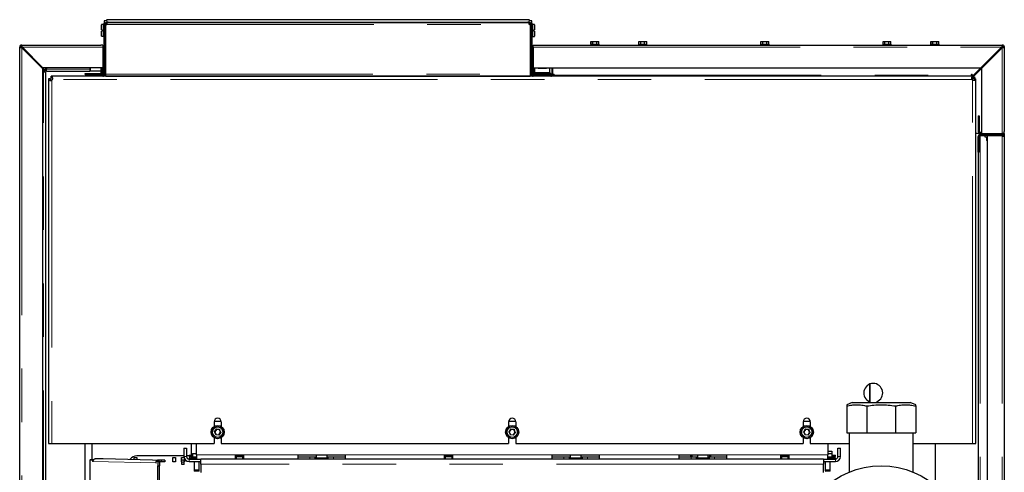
# Model space of a CAD drawing. Header units: millimetres. Extents: x 25 to 243, y 63 to 146.
# Tile 34 of 70: x 99 to 122, y 83 to 94. Entities that reach past the tile are written whole.
import ezdxf

# ---------------------------------------------------------------- set-up
doc = ezdxf.new("R2010")
doc.units = ezdxf.units.MM
doc.linetypes.add('PHANTOM', pattern=[12.7, 6.35, -1.27, 1.27, -1.27, 1.27, -1.27])

msp = doc.modelspace()

# ---------------------------------------------------------------- linework, layer by layer
at = {"color": 7, "linetype": 'Continuous', "lineweight": 25}
for p, q in [((111.083, 94.086), (101.123, 94.086)), ((100.958, 93.972), (100.954, 93.968)), ((100.954, 93.847), (100.954, 93.968)), ((100.958, 93.847), (100.954, 93.847)), ((101.01, 93.972), (100.958, 93.972)), ((100.958, 93.972), (100.958, 93.847)), ((100.958, 93.847), (100.984, 93.847)), ((100.984, 93.817), (100.984, 93.847)), ((101.013, 93.969), (101.01, 93.972)), ((101.01, 93.692), (101.01, 93.972)), ((101.013, 93.971), (101.013, 92.79)), ((101.035, 93.98), (101.016, 93.987)), ((101.083, 94.06), (101.023, 94.06)), ((101.023, 94.06), (101.023, 94)), ((101.041, 93.973), (101.033, 93.973)), ((101.033, 93.971), (101.033, 92.79)), ((101.072, 93.996), (101.034, 93.977)), ((101.085, 93.995), (101.041, 93.973)), ((101.058, 94.016), (101.081, 94.016)), ((101.058, 93.996), (101.081, 93.996)), ((101.058, 92.79), (101.058, 93.961)), ((101.081, 93.996), (101.081, 94.016)), ((101.081, 94.016), (111.126, 94.016)), ((101.083, 94.06), (101.083, 94.006)), ((101.094, 94.016), (101.094, 94.016)), ((101.114, 94.016), (101.094, 94.016)), ((101.114, 94.016), (101.114, 94.016)), ((101.123, 94.026), (111.083, 94.026)), ((111.092, 94.016), (111.112, 94.016)), ((111.092, 94.016), (111.092, 94.016)), ((111.112, 94.016), (111.112, 94.016)), ((111.166, 93.973), (111.122, 93.995)), ((111.183, 94.06), (111.123, 94.06)), ((111.123, 94.006), (111.123, 94.06)), ((111.126, 94.016), (111.126, 93.996)), ((111.126, 94.016), (111.148, 94.016)), ((111.126, 93.996), (111.148, 93.996)), ((111.173, 93.977), (111.135, 93.996)), ((111.148, 93.996), (111.148, 94.016)), ((111.148, 93.961), (111.148, 92.79)), ((111.173, 93.973), (111.166, 93.973)), ((111.172, 93.98), (111.19, 93.987)), ((111.173, 92.79), (111.173, 93.971)), ((111.183, 94), (111.183, 94.06)), ((111.193, 92.79), (111.193, 93.971)), ((111.196, 93.969), (111.193, 93.966)), ((111.248, 93.969), (111.196, 93.969)), ((111.196, 93.969), (111.196, 93.689)), ((111.222, 93.844), (111.248, 93.844)), ((111.222, 93.844), (111.222, 93.814)), ((111.252, 93.965), (111.248, 93.969)), ((111.248, 93.844), (111.248, 93.969)), ((111.252, 93.844), (111.248, 93.844)), ((111.252, 93.965), (111.252, 93.844)), ((100.954, 93.696), (100.954, 93.817)), ((100.954, 93.817), (100.958, 93.817)), ((100.954, 93.696), (100.958, 93.692)), ((100.984, 93.817), (100.958, 93.817)), ((100.958, 93.817), (100.958, 93.692)), ((100.958, 93.692), (101.01, 93.692)), ((101.01, 93.692), (101.013, 93.696)), ((111.193, 93.692), (111.196, 93.689)), ((111.196, 93.689), (111.248, 93.689)), ((111.248, 93.814), (111.222, 93.814)), ((111.248, 93.689), (111.248, 93.814)), ((111.248, 93.814), (111.252, 93.814)), ((111.248, 93.689), (111.252, 93.693)), ((111.252, 93.814), (111.252, 93.693)), ((99.013, 66.235), (99.013, 93.435)), ((99.038, 93.435), (99.013, 93.435)), ((99.063, 93.485), (100.943, 93.485)), ((99.063, 93.46), (99.063, 93.485)), ((99.063, 93.453), (99.07, 93.453)), ((99.063, 93.421), (99.553, 92.931)), ((99.567, 92.945), (99.077, 93.435)), ((100.993, 93.485), (100.943, 93.485)), ((100.993, 93.485), (100.993, 93.435)), ((100.993, 93.435), (100.993, 92.945)), ((111.213, 93.435), (111.213, 93.485)), ((111.213, 93.485), (111.263, 93.485)), ((111.213, 93.435), (111.213, 92.945)), ((111.263, 93.485), (122.363, 93.485)), ((112.583, 93.505), (112.583, 93.485)), ((112.583, 93.505), (112.783, 93.505)), ((112.589, 93.505), (112.589, 93.565)), ((112.589, 93.565), (112.593, 93.565)), ((112.593, 93.505), (112.593, 93.565)), ((112.593, 93.565), (112.634, 93.565)), ((112.634, 93.505), (112.634, 93.565)), ((112.634, 93.565), (112.73, 93.565)), ((112.73, 93.505), (112.73, 93.565)), ((112.73, 93.565), (112.774, 93.565)), ((112.774, 93.505), (112.774, 93.565)), ((112.774, 93.565), (112.777, 93.565)), ((112.777, 93.505), (112.777, 93.565)), ((112.783, 93.485), (112.783, 93.505)), ((113.721, 93.505), (113.721, 93.485)), ((113.721, 93.505), (113.921, 93.505)), ((113.727, 93.505), (113.727, 93.565)), ((113.727, 93.565), (113.775, 93.565)), ((113.775, 93.505), (113.775, 93.565)), ((113.775, 93.565), (113.864, 93.565)), ((113.864, 93.505), (113.864, 93.565)), ((113.864, 93.565), (113.915, 93.565)), ((113.915, 93.505), (113.915, 93.565)), ((113.921, 93.485), (113.921, 93.505)), ((116.623, 93.505), (116.623, 93.485)), ((116.623, 93.505), (116.823, 93.505)), ((116.629, 93.505), (116.629, 93.565)), ((116.629, 93.565), (116.677, 93.565)), ((116.677, 93.505), (116.677, 93.565)), ((116.677, 93.565), (116.766, 93.565)), ((116.766, 93.505), (116.766, 93.565)), ((116.766, 93.565), (116.817, 93.565)), ((116.817, 93.505), (116.817, 93.565)), ((116.823, 93.485), (116.823, 93.505)), ((119.526, 93.505), (119.526, 93.485)), ((119.526, 93.505), (119.726, 93.505)), ((119.535, 93.505), (119.535, 93.565)), ((119.535, 93.565), (119.576, 93.565)), ((119.576, 93.505), (119.576, 93.565)), ((119.576, 93.565), (119.672, 93.565)), ((119.672, 93.505), (119.672, 93.565)), ((119.672, 93.565), (119.716, 93.565)), ((119.716, 93.505), (119.716, 93.565)), ((119.726, 93.485), (119.726, 93.505)), ((120.663, 93.505), (120.663, 93.485)), ((120.663, 93.505), (120.863, 93.505)), ((120.669, 93.505), (120.669, 93.565)), ((120.669, 93.565), (120.673, 93.565)), ((120.673, 93.505), (120.673, 93.565)), ((120.673, 93.565), (120.714, 93.565)), ((120.714, 93.505), (120.714, 93.565)), ((120.714, 93.565), (120.81, 93.565)), ((120.81, 93.505), (120.81, 93.565)), ((120.81, 93.565), (120.854, 93.565)), ((120.854, 93.505), (120.854, 93.565)), ((120.854, 93.565), (120.857, 93.565)), ((120.857, 93.505), (120.857, 93.565)), ((120.863, 93.485), (120.863, 93.505)), ((122.349, 93.435), (121.859, 92.945)), ((121.873, 92.931), (122.363, 93.421)), ((122.343, 93.412), (122.362, 93.435)), ((122.363, 93.46), (122.363, 93.485)), ((122.363, 93.485), (122.381, 93.485)), ((122.363, 93.421), (122.363, 93.421)), ((122.381, 93.485), (122.377, 93.483)), ((122.381, 93.482), (122.381, 93.485)), ((122.388, 93.435), (122.413, 93.435)), ((122.41, 93.453), (122.413, 93.453)), ((122.413, 93.453), (122.413, 93.435)), ((122.413, 93.435), (122.413, 91.435)), ((101.058, 93.176), (101.033, 93.176)), ((99.553, 92.931), (99.553, 66.235)), ((99.553, 92.931), (99.621, 92.864)), ((100.993, 92.945), (99.567, 92.945)), ((99.567, 92.945), (99.635, 92.878)), ((99.635, 92.878), (99.635, 92.928)), ((99.647, 92.928), (99.647, 92.915)), ((99.647, 92.865), (99.647, 92.915)), ((100.68, 92.945), (100.68, 92.865)), ((100.958, 92.945), (100.958, 92.865)), ((100.968, 92.835), (100.968, 92.945)), ((100.993, 93.126), (101.013, 93.126)), ((100.993, 93.036), (101.013, 93.036)), ((100.993, 92.946), (101.013, 92.946)), ((100.993, 92.835), (100.993, 92.945)), ((111.213, 92.945), (121.859, 92.945)), ((111.213, 92.945), (111.213, 92.925)), ((111.238, 92.925), (111.213, 92.925)), ((111.213, 92.925), (111.213, 92.835)), ((111.238, 92.945), (111.238, 92.925)), ((111.238, 92.835), (111.238, 92.925)), ((111.253, 92.834), (111.253, 92.945)), ((111.333, 92.944), (111.333, 92.924)), ((111.533, 92.944), (111.533, 92.924)), ((111.613, 92.834), (111.613, 92.945)), ((111.663, 92.945), (111.663, 92.79)), ((111.683, 92.79), (111.683, 92.945)), ((121.659, 92.745), (121.859, 92.945)), ((121.873, 92.931), (121.678, 92.736)), ((121.873, 92.931), (121.873, 91.385)), ((121.937, 92.995), (121.913, 92.995)), ((121.913, 92.971), (121.913, 92.995)), ((99.621, 92.864), (99.571, 92.864)), ((99.571, 92.851), (99.583, 92.851)), ((99.583, 92.851), (99.633, 92.851)), ((99.633, 66.604), (99.633, 92.851)), ((99.647, 92.865), (100.68, 92.865)), ((99.698, 92.685), (99.698, 84.025)), ((99.704, 92.685), (99.698, 92.685)), ((99.741, 92.685), (99.704, 92.685)), ((99.758, 92.739), (99.758, 92.745)), ((100.664, 92.745), (99.758, 92.745)), ((99.758, 92.702), (99.758, 92.739)), ((100.573, 92.785), (100.573, 92.81)), ((100.573, 92.81), (100.943, 92.81)), ((100.573, 92.785), (100.943, 92.785)), ((100.573, 92.751), (100.663, 92.751)), ((100.573, 92.745), (100.573, 92.751)), ((100.663, 92.745), (100.663, 92.765)), ((100.663, 92.765), (100.723, 92.765)), ((100.723, 92.745), (100.664, 92.745)), ((100.695, 92.865), (100.68, 92.865)), ((100.693, 92.78), (100.953, 92.78)), ((100.693, 92.78), (100.693, 92.765)), ((100.945, 92.865), (100.695, 92.865)), ((100.988, 92.765), (100.723, 92.765)), ((100.988, 92.745), (100.723, 92.745)), ((100.958, 92.865), (100.945, 92.865)), ((100.953, 92.765), (100.953, 92.78)), ((100.968, 92.865), (100.958, 92.865)), ((100.968, 92.776), (100.968, 92.792)), ((100.973, 92.765), (100.973, 92.78)), ((100.993, 92.78), (100.973, 92.78)), ((100.976, 92.798), (100.993, 92.798)), ((111.218, 92.745), (100.988, 92.745)), ((100.993, 92.798), (100.993, 92.835)), ((100.993, 92.78), (100.993, 92.798)), ((101.026, 92.765), (101.033, 92.765)), ((101.033, 92.896), (101.058, 92.896)), ((101.033, 92.79), (101.033, 92.765)), ((101.033, 92.765), (101.041, 92.765)), ((101.041, 92.765), (101.058, 92.765)), ((101.058, 92.745), (101.058, 92.79)), ((101.058, 92.745), (111.148, 92.745)), ((101.069, 92.745), (101.071, 92.745)), ((111.136, 92.745), (111.137, 92.745)), ((111.148, 92.79), (111.148, 92.745)), ((111.148, 92.765), (111.166, 92.765)), ((111.166, 92.765), (111.173, 92.765)), ((111.173, 92.765), (111.173, 92.79)), ((111.181, 92.765), (111.173, 92.765)), ((111.213, 92.783), (111.213, 92.835)), ((111.213, 92.783), (111.662, 92.783)), ((111.213, 92.783), (111.213, 92.78)), ((111.213, 92.78), (111.233, 92.78)), ((111.573, 92.765), (111.218, 92.765)), ((111.573, 92.745), (111.218, 92.745)), ((111.233, 92.78), (111.233, 92.765)), ((111.238, 92.777), (111.238, 92.783)), ((111.253, 92.82), (111.253, 92.834)), ((111.253, 92.812), (111.253, 92.82)), ((111.613, 92.82), (111.253, 92.82)), ((111.253, 92.765), (111.253, 92.78)), ((111.253, 92.78), (111.513, 92.78)), ((111.633, 92.81), (111.263, 92.81)), ((111.633, 92.785), (111.263, 92.785)), ((111.288, 92.78), (111.288, 92.783)), ((111.513, 92.78), (111.513, 92.765)), ((111.573, 92.765), (111.633, 92.765)), ((111.633, 92.745), (111.573, 92.745)), ((111.613, 92.82), (111.613, 92.834)), ((111.613, 92.81), (111.613, 92.82)), ((111.633, 92.81), (111.633, 92.785)), ((111.633, 92.765), (111.633, 92.745)), ((111.638, 92.765), (111.633, 92.765)), ((121.678, 92.745), (111.633, 92.745)), ((111.683, 92.783), (111.701, 92.783)), ((111.701, 92.785), (111.713, 92.785)), ((111.713, 92.783), (111.713, 92.77)), ((111.713, 92.745), (111.713, 92.77)), ((121.634, 92.77), (121.634, 92.783)), ((121.634, 92.77), (121.634, 92.745)), ((121.635, 92.785), (121.646, 92.785)), ((121.647, 92.783), (121.647, 92.745)), ((121.648, 92.697), (121.648, 92.659)), ((121.678, 92.739), (121.678, 92.745)), ((121.678, 92.702), (121.678, 92.739)), ((121.678, 92.719), (121.711, 92.719)), ((121.678, 92.706), (121.698, 92.706)), ((121.695, 92.685), (121.732, 92.685)), ((121.711, 92.706), (121.698, 92.706)), ((121.699, 92.785), (121.727, 92.785)), ((121.732, 92.685), (121.738, 92.685)), ((121.738, 84.025), (121.738, 92.685)), ((121.793, 91.805), (121.818, 91.805)), ((121.793, 91.805), (121.793, 91.435)), ((121.818, 91.805), (121.818, 91.435)), ((121.843, 91.385), (121.738, 91.385)), ((121.793, 91.326), (121.795, 91.326)), ((121.793, 90.945), (121.793, 91.315)), ((121.818, 90.945), (121.818, 91.315)), ((121.821, 91.326), (121.843, 91.326)), ((121.873, 91.41), (121.843, 91.41)), ((121.873, 91.385), (121.843, 91.385)), ((122.013, 91.365), (121.843, 91.365)), ((122.013, 91.34), (121.843, 91.34)), ((121.953, 91.326), (121.843, 91.326)), ((121.853, 91.385), (121.853, 91.365)), ((121.853, 91.34), (121.853, 91.326)), ((121.873, 91.385), (122.363, 91.385)), ((121.953, 91.34), (121.953, 91.308)), ((122.013, 91.3), (121.961, 91.3)), ((121.993, 91.292), (121.993, 91.226)), ((122.003, 91.385), (122.003, 91.365)), ((122.013, 91.365), (122.363, 91.365)), ((122.013, 91.34), (122.013, 91.365)), ((122.363, 91.34), (122.013, 91.34)), ((122.013, 66.224), (122.013, 91.326)), ((122.363, 91.326), (122.013, 91.326)), ((122.093, 91.385), (122.093, 91.365)), ((122.183, 91.385), (122.183, 91.365)), ((122.233, 91.326), (122.233, 91.34)), ((122.413, 91.385), (122.363, 91.385)), ((122.363, 91.365), (122.363, 91.34)), ((122.413, 91.385), (122.413, 91.435)), ((122.413, 91.385), (122.413, 91.315)), ((122.413, 91.315), (122.413, 66.235)), ((122.013, 91.22), (121.999, 91.22)), ((121.818, 90.945), (121.793, 90.945)), ((121.793, 90.945), (121.793, 66.604)), ((119.213, 85.434), (119.213, 85.017)), ((119.223, 84.996), (119.223, 85.437)), ((118.801, 84.996), (118.668, 84.943)), ((118.801, 84.996), (120.176, 84.996)), ((119.213, 85.017), (119.213, 84.996)), ((119.383, 85.017), (119.383, 84.996)), ((120.308, 84.943), (120.176, 84.996)), ((118.668, 84.916), (118.668, 84.276)), ((119.149, 84.916), (119.149, 84.276)), ((119.828, 84.916), (119.828, 84.276)), ((120.308, 84.916), (120.308, 84.276)), ((103.633, 84.54), (103.633, 84.427)), ((103.635, 84.555), (103.802, 84.555)), ((103.803, 84.54), (103.803, 84.427)), ((110.633, 84.54), (110.633, 84.427)), ((110.635, 84.555), (110.802, 84.555)), ((110.803, 84.54), (110.803, 84.427)), ((117.633, 84.54), (117.633, 84.427)), ((117.635, 84.555), (117.802, 84.555)), ((117.803, 84.54), (117.803, 84.427)), ((103.638, 84.302), (103.649, 84.301)), ((103.689, 84.358), (103.649, 84.301)), ((103.649, 84.301), (103.679, 84.239)), ((103.758, 84.352), (103.689, 84.358)), ((103.748, 84.232), (103.787, 84.289)), ((103.787, 84.289), (103.758, 84.352)), ((110.689, 84.358), (110.649, 84.301)), ((110.649, 84.301), (110.679, 84.239)), ((110.758, 84.352), (110.689, 84.358)), ((110.748, 84.232), (110.787, 84.289)), ((110.787, 84.289), (110.758, 84.352)), ((117.689, 84.358), (117.649, 84.301)), ((117.649, 84.301), (117.679, 84.239)), ((117.758, 84.352), (117.689, 84.358)), ((117.748, 84.232), (117.787, 84.289)), ((117.787, 84.289), (117.758, 84.352)), ((118.668, 84.276), (119.149, 84.276)), ((118.727, 84.276), (118.727, 83.345)), ((119.149, 84.276), (119.828, 84.276)), ((119.828, 84.276), (120.308, 84.276)), ((120.249, 83.345), (120.249, 84.276)), ((99.698, 84.025), (99.778, 84.025)), ((99.778, 84.025), (103.633, 84.025)), ((100.573, 82.951), (100.573, 84.025)), ((100.73, 84.025), (100.73, 83.639)), ((100.733, 83.638), (100.733, 84.025)), ((103.098, 83.685), (103.098, 84.025)), ((103.218, 83.755), (103.218, 84.025)), ((103.633, 84.163), (103.633, 84.025)), ((103.679, 84.239), (103.748, 84.232)), ((103.803, 84.163), (103.803, 84.025)), ((103.803, 84.025), (110.633, 84.025)), ((110.633, 84.163), (110.633, 84.025)), ((110.679, 84.239), (110.748, 84.232)), ((110.803, 84.163), (110.803, 84.025)), ((110.803, 84.025), (117.633, 84.025)), ((117.633, 84.163), (117.633, 84.025)), ((117.679, 84.239), (117.748, 84.232)), ((117.803, 84.163), (117.803, 84.025)), ((117.803, 84.025), (118.727, 84.025)), ((118.218, 84.025), (118.218, 83.755)), ((120.249, 84.025), (121.658, 84.025)), ((120.779, 83.023), (120.779, 84.025)), ((121.658, 84.025), (121.738, 84.025)), ((102.918, 83.915), (102.978, 83.915)), ((102.918, 83.915), (102.918, 83.715)), ((102.978, 83.915), (102.978, 83.715)), ((103.118, 83.785), (103.118, 83.705)), ((103.118, 83.785), (103.218, 83.785)), ((118.218, 83.845), (118.318, 83.845)), ((118.218, 83.785), (118.318, 83.785)), ((118.318, 83.845), (118.318, 83.785)), ((118.318, 83.785), (118.318, 83.705)), ((118.458, 83.915), (118.518, 83.915)), ((118.458, 83.715), (118.458, 83.915)), ((118.518, 83.715), (118.518, 83.915)), ((100.69, 83.643), (100.73, 83.643)), ((100.69, 83.643), (100.69, 83.638)), ((100.69, 83.038), (100.69, 83.638)), ((100.691, 83.638), (100.743, 83.637)), ((100.73, 83.639), (100.73, 83.638)), ((100.731, 83.638), (100.771, 83.637)), ((100.771, 83.637), (100.743, 83.637)), ((100.822, 83.667), (100.879, 83.667)), ((100.879, 83.667), (100.994, 83.666)), ((100.994, 83.666), (102.46, 83.631)), ((101.73, 83.695), (101.8, 83.695)), ((101.73, 83.649), (101.73, 83.695)), ((102.918, 83.729), (101.797, 83.729)), ((101.8, 83.695), (101.8, 83.647)), ((102.299, 83.599), (102.258, 83.6)), ((102.298, 83.6), (102.258, 83.6)), ((102.338, 83.599), (102.298, 83.6)), ((102.299, 83.594), (102.299, 83.599)), ((102.299, 83.594), (102.299, 83.494)), ((102.299, 83.594), (102.339, 83.594)), ((102.317, 83.6), (102.317, 83.631)), ((102.322, 83.6), (102.322, 83.631)), ((102.379, 83.631), (102.322, 83.631)), ((102.339, 83.594), (102.339, 83.599)), ((102.339, 83.594), (102.339, 83.494)), ((102.379, 83.591), (102.339, 83.591)), ((102.46, 83.631), (102.379, 83.631)), ((102.379, 83.631), (102.379, 83.591)), ((102.46, 83.591), (102.379, 83.591)), ((102.46, 83.631), (102.46, 83.591)), ((102.65, 83.585), (102.65, 83.695)), ((102.65, 83.695), (102.72, 83.695)), ((102.72, 83.585), (102.65, 83.585)), ((102.72, 83.695), (102.72, 83.585)), ((102.86, 83.695), (102.92, 83.695)), ((102.86, 83.585), (102.86, 83.695)), ((102.865, 83.585), (102.86, 83.585)), ((102.925, 83.624), (102.865, 83.624)), ((102.865, 83.584), (102.865, 83.624)), ((102.865, 83.524), (102.865, 83.584)), ((102.925, 83.584), (102.925, 83.624)), ((102.93, 83.585), (102.925, 83.585)), ((102.925, 83.524), (102.925, 83.584)), ((102.93, 83.663), (102.93, 83.585)), ((103.038, 83.729), (102.978, 83.729)), ((103.038, 83.745), (103.038, 83.715)), ((103.038, 83.745), (103.098, 83.745)), ((103.038, 83.715), (103.058, 83.715)), ((103.038, 83.685), (103.038, 83.655)), ((103.038, 83.685), (103.218, 83.685)), ((103.038, 83.655), (103.318, 83.655)), ((103.038, 83.595), (103.318, 83.595)), ((103.058, 83.685), (103.058, 83.715)), ((103.098, 83.715), (103.058, 83.715)), ((103.113, 83.705), (103.113, 83.685)), ((103.113, 83.705), (103.118, 83.705)), ((103.118, 83.705), (103.141, 83.705)), ((103.141, 83.705), (103.196, 83.705)), ((103.158, 83.595), (103.158, 83.395)), ((103.196, 83.705), (103.218, 83.705)), ((103.218, 83.755), (103.218, 83.655)), ((103.278, 83.395), (103.278, 83.595)), ((118.118, 83.655), (103.318, 83.655)), ((103.318, 83.535), (103.318, 83.655)), ((104.143, 83.755), (104.333, 83.755)), ((104.143, 83.655), (104.143, 83.755)), ((104.143, 83.745), (104.333, 83.745)), ((104.143, 83.715), (104.333, 83.715)), ((104.143, 83.705), (104.158, 83.705)), ((104.158, 83.715), (104.158, 83.655)), ((104.318, 83.655), (104.318, 83.715)), ((104.318, 83.705), (104.333, 83.705)), ((104.333, 83.755), (104.333, 83.655)), ((105.628, 83.755), (106.748, 83.755)), ((105.628, 83.655), (105.628, 83.755)), ((105.628, 83.705), (105.908, 83.705)), ((105.908, 83.705), (106.058, 83.705)), ((106.031, 83.685), (106.031, 83.655)), ((106.031, 83.685), (106.345, 83.685)), ((106.058, 83.755), (106.058, 83.685)), ((106.318, 83.685), (106.318, 83.755)), ((106.318, 83.705), (106.468, 83.705)), ((106.345, 83.655), (106.345, 83.685)), ((106.468, 83.705), (106.748, 83.705)), ((106.748, 83.755), (106.748, 83.655)), ((109.113, 83.755), (109.303, 83.755)), ((109.113, 83.655), (109.113, 83.755)), ((109.113, 83.745), (109.303, 83.745)), ((109.113, 83.715), (109.303, 83.715)), ((109.113, 83.705), (109.128, 83.705)), ((109.128, 83.715), (109.128, 83.655)), ((109.288, 83.655), (109.288, 83.715)), ((109.288, 83.705), (109.303, 83.705)), ((109.303, 83.755), (109.303, 83.655)), ((111.668, 83.755), (112.788, 83.755)), ((111.668, 83.655), (111.668, 83.755)), ((111.668, 83.705), (111.948, 83.705)), ((111.948, 83.705), (112.098, 83.705)), ((112.071, 83.685), (112.071, 83.655)), ((112.071, 83.685), (112.385, 83.685)), ((112.098, 83.755), (112.098, 83.685)), ((112.358, 83.685), (112.358, 83.755)), ((112.358, 83.705), (112.508, 83.705)), ((112.385, 83.655), (112.385, 83.685)), ((112.508, 83.705), (112.788, 83.705)), ((112.788, 83.755), (112.788, 83.655)), ((114.688, 83.755), (115.808, 83.755)), ((114.688, 83.655), (114.688, 83.755)), ((114.688, 83.705), (114.968, 83.705)), ((114.958, 83.755), (114.958, 83.705)), ((114.968, 83.705), (115.118, 83.705)), ((114.998, 83.705), (114.998, 83.755)), ((115.091, 83.685), (115.091, 83.655)), ((115.091, 83.685), (115.405, 83.685)), ((115.118, 83.755), (115.118, 83.685)), ((115.378, 83.685), (115.378, 83.755)), ((115.378, 83.705), (115.528, 83.705)), ((115.405, 83.655), (115.405, 83.685)), ((115.418, 83.705), (115.418, 83.755)), ((115.438, 83.705), (115.438, 83.755)), ((115.528, 83.705), (115.808, 83.705)), ((115.808, 83.755), (115.808, 83.655)), ((117.103, 83.755), (117.293, 83.755)), ((117.103, 83.655), (117.103, 83.755)), ((117.103, 83.745), (117.293, 83.745)), ((117.103, 83.715), (117.293, 83.715)), ((117.103, 83.705), (117.118, 83.705)), ((117.118, 83.715), (117.118, 83.655)), ((117.278, 83.655), (117.278, 83.715)), ((117.278, 83.705), (117.293, 83.705)), ((117.293, 83.755), (117.293, 83.655)), ((118.118, 83.655), (118.398, 83.655)), ((118.118, 83.655), (118.118, 83.535)), ((118.118, 83.595), (118.398, 83.595)), ((118.158, 83.595), (118.158, 83.395)), ((118.218, 83.655), (118.218, 83.755)), ((118.218, 83.705), (118.241, 83.705)), ((118.218, 83.685), (118.398, 83.685)), ((118.241, 83.705), (118.296, 83.705)), ((118.278, 83.395), (118.278, 83.595)), ((118.296, 83.705), (118.318, 83.705)), ((118.318, 83.765), (118.323, 83.765)), ((118.318, 83.745), (118.398, 83.745)), ((118.318, 83.715), (118.378, 83.715)), ((118.318, 83.705), (118.323, 83.705)), ((118.323, 83.745), (118.323, 83.765)), ((118.323, 83.685), (118.323, 83.705)), ((118.378, 83.715), (118.378, 83.685)), ((118.378, 83.715), (118.398, 83.715)), ((118.398, 83.715), (118.398, 83.745)), ((118.398, 83.655), (118.398, 83.685)), ((102.299, 83.494), (102.339, 83.494)), ((102.299, 83.094), (102.299, 83.494)), ((102.339, 83.094), (102.339, 83.494)), ((102.925, 83.524), (102.865, 83.524)), ((103.158, 83.395), (103.158, 83.375)), ((103.158, 83.395), (103.168, 83.385)), ((103.158, 83.395), (103.278, 83.395)), ((103.158, 83.375), (103.168, 83.365)), ((103.158, 83.375), (103.278, 83.375)), ((103.268, 83.385), (103.168, 83.385)), ((103.268, 83.365), (103.168, 83.365)), ((103.268, 83.385), (103.278, 83.395)), ((103.268, 83.365), (103.278, 83.375)), ((103.278, 83.375), (103.278, 83.395)), ((103.318, 83.535), (103.318, 83.335)), ((118.118, 83.335), (118.118, 83.535)), ((118.158, 83.395), (118.158, 83.375)), ((118.158, 83.395), (118.168, 83.385)), ((118.158, 83.395), (118.278, 83.395)), ((118.158, 83.375), (118.168, 83.365)), ((118.158, 83.375), (118.278, 83.375)), ((118.268, 83.385), (118.168, 83.385)), ((118.268, 83.365), (118.168, 83.365)), ((118.268, 83.385), (118.278, 83.395)), ((118.268, 83.365), (118.278, 83.375)), ((118.278, 83.375), (118.278, 83.395))]:
    msp.add_line(p, q, dxfattribs=at)
at = {"color": 8, "linetype": 'PHANTOM', "lineweight": 18}
for p, q in [((101.013, 93.971), (101.033, 93.971)), ((101.041, 93.973), (101.041, 93.176)), ((101.058, 94.016), (101.058, 93.996)), ((101.081, 93.971), (111.126, 93.971)), ((101.133, 94.016), (101.123, 94.026)), ((111.083, 94.026), (111.073, 94.016)), ((111.166, 92.765), (111.166, 93.973)), ((111.173, 93.971), (111.193, 93.971)), ((99.063, 93.421), (99.063, 93.453)), ((99.063, 93.421), (99.063, 66.235)), ((99.077, 93.435), (100.993, 93.435)), ((111.213, 93.435), (122.349, 93.435)), ((122.349, 93.435), (122.362, 93.435)), ((122.363, 93.435), (122.363, 93.421)), ((122.363, 93.421), (122.363, 91.385)), ((99.647, 92.915), (100.68, 92.915)), ((100.695, 92.945), (100.695, 92.865)), ((100.945, 92.945), (100.945, 92.865)), ((111.533, 92.944), (111.333, 92.944)), ((111.533, 92.924), (111.333, 92.924)), ((99.583, 66.235), (99.583, 92.851)), ((121.644, 92.665), (99.793, 92.665)), ((100.723, 92.765), (100.723, 92.745)), ((100.943, 92.865), (100.943, 92.81)), ((100.943, 92.81), (100.943, 92.785)), ((100.943, 92.785), (100.943, 92.78)), ((100.968, 92.835), (100.993, 92.835)), ((100.988, 92.765), (100.988, 92.745)), ((101.013, 92.79), (101.033, 92.79)), ((101.041, 92.896), (101.041, 92.765)), ((101.058, 92.79), (111.148, 92.79)), ((101.069, 92.745), (101.069, 92.745)), ((111.137, 92.745), (111.137, 92.745)), ((111.193, 92.79), (111.173, 92.79)), ((111.213, 92.835), (111.238, 92.835)), ((111.218, 92.765), (111.218, 92.745)), ((111.613, 92.834), (111.253, 92.834)), ((111.263, 92.81), (111.263, 92.785)), ((111.263, 92.78), (111.263, 92.783)), ((111.573, 92.745), (111.573, 92.765)), ((111.638, 92.745), (111.638, 92.765)), ((111.663, 92.79), (111.683, 92.79)), ((111.713, 92.77), (121.634, 92.77)), ((121.698, 92.706), (121.698, 92.681)), ((121.749, 92.835), (121.777, 92.835)), ((99.778, 92.651), (99.778, 84.025)), ((121.658, 84.025), (121.658, 92.651)), ((121.818, 91.435), (121.793, 91.435)), ((121.843, 91.41), (121.843, 91.385)), ((121.843, 91.326), (121.843, 66.224)), ((121.953, 91.308), (122.013, 91.308)), ((122.013, 91.292), (121.993, 91.292)), ((122.363, 91.385), (122.363, 91.365)), ((122.363, 91.34), (122.363, 91.326)), ((122.363, 91.326), (122.363, 66.224)), ((121.993, 91.226), (122.013, 91.226)), ((103.638, 84.302), (103.684, 84.369)), ((103.672, 84.229), (103.638, 84.302)), ((103.684, 84.369), (103.765, 84.361)), ((103.799, 84.288), (103.752, 84.222)), ((103.765, 84.361), (103.799, 84.288)), ((110.638, 84.302), (110.684, 84.369)), ((110.672, 84.229), (110.638, 84.302)), ((110.684, 84.369), (110.765, 84.361)), ((110.799, 84.288), (110.752, 84.222)), ((110.765, 84.361), (110.799, 84.288)), ((117.638, 84.302), (117.684, 84.369)), ((117.672, 84.229), (117.638, 84.302)), ((117.684, 84.369), (117.765, 84.361)), ((117.799, 84.288), (117.752, 84.222)), ((117.765, 84.361), (117.799, 84.288)), ((103.752, 84.222), (103.672, 84.229)), ((110.752, 84.222), (110.672, 84.229)), ((117.752, 84.222), (117.672, 84.229)), ((100.69, 83.638), (100.73, 83.638)), ((100.691, 83.038), (100.691, 83.638)), ((100.691, 83.638), (100.731, 83.638)), ((100.753, 83.596), (102.249, 83.561)), ((100.822, 83.667), (102.317, 83.631)), ((102.299, 83.599), (102.339, 83.599)), ((102.299, 83.599), (102.338, 83.599)), ((102.299, 83.599), (102.299, 82.999)), ((102.925, 83.584), (102.865, 83.584)), ((102.918, 83.715), (102.978, 83.715)), ((103.038, 83.595), (103.038, 83.655)), ((103.218, 83.755), (104.143, 83.755)), ((104.333, 83.755), (105.628, 83.755)), ((105.908, 83.705), (105.908, 83.655)), ((106.468, 83.705), (106.468, 83.655)), ((106.748, 83.755), (109.113, 83.755)), ((109.303, 83.755), (111.668, 83.755)), ((111.948, 83.705), (111.948, 83.655)), ((112.508, 83.705), (112.508, 83.655)), ((112.788, 83.755), (114.688, 83.755)), ((114.968, 83.705), (114.968, 83.655)), ((115.528, 83.705), (115.528, 83.655)), ((115.808, 83.755), (117.103, 83.755)), ((117.293, 83.755), (118.218, 83.755)), ((118.398, 83.655), (118.398, 83.595)), ((118.458, 83.715), (118.518, 83.715)), ((118.118, 83.535), (103.318, 83.535))]:
    msp.add_line(p, q, dxfattribs=at)
at = {"color": 7, "linetype": 'Continuous', "lineweight": 25, "flags": 128}
for points in [[(99.092, 93.42), (99.085, 93.413), (99.078, 93.406)], [(122.35, 93.404), (122.341, 93.413), (122.334, 93.42)], [(99.164, 93.349), (99.156, 93.343), (99.149, 93.335)], [(122.277, 93.335), (122.271, 93.343), (122.263, 93.349)], [(103.689, 84.358), (103.689, 84.358), (103.689, 84.359), (103.688, 84.36), (103.688, 84.361), (103.687, 84.363), (103.686, 84.365), (103.685, 84.367), (103.684, 84.369)], [(103.765, 84.361), (103.764, 84.36), (103.762, 84.358), (103.761, 84.357), (103.76, 84.355), (103.76, 84.354), (103.759, 84.353), (103.759, 84.353), (103.758, 84.352), (103.758, 84.352)], [(103.799, 84.288), (103.797, 84.288), (103.795, 84.289), (103.793, 84.289), (103.791, 84.289), (103.79, 84.289), (103.789, 84.289), (103.788, 84.289), (103.788, 84.289), (103.787, 84.289)], [(110.689, 84.358), (110.689, 84.358), (110.689, 84.359), (110.688, 84.36), (110.688, 84.361), (110.687, 84.363), (110.686, 84.365), (110.685, 84.367), (110.684, 84.369)], [(110.765, 84.361), (110.764, 84.36), (110.762, 84.358), (110.761, 84.357), (110.76, 84.355), (110.76, 84.354), (110.759, 84.353), (110.759, 84.353), (110.758, 84.352), (110.758, 84.352)], [(110.799, 84.288), (110.797, 84.288), (110.795, 84.289), (110.793, 84.289), (110.791, 84.289), (110.79, 84.289), (110.789, 84.289), (110.788, 84.289), (110.788, 84.289), (110.787, 84.289)], [(117.689, 84.358), (117.689, 84.358), (117.689, 84.359), (117.688, 84.36), (117.688, 84.361), (117.687, 84.363), (117.686, 84.365), (117.685, 84.367), (117.684, 84.369)], [(117.765, 84.361), (117.764, 84.36), (117.762, 84.358), (117.761, 84.357), (117.76, 84.355), (117.76, 84.354), (117.759, 84.353), (117.759, 84.353), (117.758, 84.352), (117.758, 84.352)], [(117.799, 84.288), (117.797, 84.288), (117.795, 84.289), (117.793, 84.289), (117.791, 84.289), (117.79, 84.289), (117.789, 84.289), (117.788, 84.289), (117.788, 84.289), (117.787, 84.289)], [(103.679, 84.239), (103.678, 84.238), (103.678, 84.238), (103.677, 84.237), (103.677, 84.236), (103.676, 84.234), (103.674, 84.233), (103.673, 84.231), (103.672, 84.229)], [(103.752, 84.222), (103.752, 84.224), (103.751, 84.226), (103.75, 84.227), (103.749, 84.229), (103.749, 84.23), (103.748, 84.231), (103.748, 84.232), (103.748, 84.232), (103.748, 84.232)], [(110.679, 84.239), (110.678, 84.238), (110.678, 84.238), (110.677, 84.237), (110.677, 84.236), (110.676, 84.234), (110.674, 84.233), (110.673, 84.231), (110.672, 84.229)], [(110.752, 84.222), (110.751, 84.224), (110.751, 84.226), (110.75, 84.228), (110.749, 84.229), (110.748, 84.231), (110.748, 84.232), (110.748, 84.232), (110.748, 84.232)], [(117.679, 84.239), (117.678, 84.238), (117.678, 84.238), (117.677, 84.237), (117.677, 84.236), (117.676, 84.234), (117.674, 84.233), (117.673, 84.231), (117.672, 84.229)], [(117.752, 84.222), (117.752, 84.224), (117.751, 84.226), (117.75, 84.227), (117.749, 84.229), (117.749, 84.23), (117.748, 84.231), (117.748, 84.232), (117.748, 84.232), (117.748, 84.232)], [(100.743, 83.637), (100.743, 83.627), (100.744, 83.618), (100.745, 83.609), (100.746, 83.603), (100.748, 83.598), (100.749, 83.595), (100.751, 83.595), (100.753, 83.596)], [(100.822, 83.667), (100.822, 83.667), (100.822, 83.667), (100.822, 83.667), (100.822, 83.667), (100.822, 83.667), (100.822, 83.667), (100.822, 83.667), (100.822, 83.667)], [(102.249, 83.561), (102.25, 83.559), (102.252, 83.559), (102.254, 83.562), (102.255, 83.566), (102.256, 83.573), (102.257, 83.581), (102.258, 83.59), (102.258, 83.6)]]:
    msp.add_lwpolyline(points, dxfattribs=at)
at = {"color": 7, "linetype": 'Continuous', "lineweight": 25}
for centre, radius in [((103.718, 84.295), 0.157), ((103.718, 84.295), 0.13), ((110.718, 84.295), 0.157), ((110.718, 84.295), 0.13), ((117.718, 84.295), 0.157), ((117.718, 84.295), 0.13), ((119.488, 81.495), 2)]:
    msp.add_circle(centre, radius, dxfattribs=at)
at = {"color": 8, "linetype": 'PHANTOM', "lineweight": 18}
for centre in [(103.718, 84.295), (110.718, 84.295), (117.718, 84.295)]:
    msp.add_circle(centre, 0.12, dxfattribs=at)
at = {"color": 7, "linetype": 'Continuous', "lineweight": 25}
for centre, radius, start, end in [((101.058, 93.971), 0.045, 158.835, 180), ((101.058, 93.971), 0.025, 158.835, 180), ((101.058, 93.991), 0.03, 270, 319.1184), ((111.148, 93.991), 0.03, 220.8816, 270), ((111.148, 93.971), 0.025, 0, 21.165), ((111.148, 93.971), 0.045, 0, 21.165), ((99.063, 93.435), 0.05, 90, 180), ((99.063, 93.435), 0.025, 90, 180), ((122.363, 93.435), 0.05, 0, 90), ((122.363, 93.435), 0.025, 0, 90), ((99.641, 92.928), 0.00625, 0, 180), ((99.571, 92.857), 0.00625, 90, 270), ((99.758, 92.685), 0.04, 300, 330), ((100.943, 92.835), 0.025, 270, 0), ((100.943, 92.835), 0.05, 270, 0), ((100.997, 92.78), 0.0233, 181.5447, 219.7997), ((100.988, 92.79), 0.045, 270, 0), ((100.988, 92.79), 0.025, 270, 0), ((101.009, 92.781), 0.0157, 183.457, 233.3092), ((111.218, 92.79), 0.045, 180, 270), ((111.218, 92.79), 0.025, 180, 270), ((111.198, 92.781), 0.0157, 306.6901, 356.5418), ((111.263, 92.835), 0.05, 180, 270), ((111.21, 92.78), 0.0233, 320.1962, 358.4596), ((111.263, 92.835), 0.025, 180, 270), ((111.638, 92.79), 0.025, 270, 0), ((111.638, 92.79), 0.045, 270, 0), ((111.707, 92.783), 0.00625, 0, 180), ((121.64, 92.783), 0.00625, 0, 180), ((121.678, 92.685), 0.04, 210, 240), ((121.711, 92.712), 0.00625, 270, 90), ((121.843, 91.435), 0.05, 180, 270), ((121.843, 91.315), 0.05, 90, 180), ((121.843, 91.435), 0.025, 180, 270), ((121.843, 91.315), 0.025, 90, 180), ((121.961, 91.308), 0.008, 180, 270), ((121.985, 91.292), 0.008, 360, 90), ((121.999, 91.226), 0.006, 180, 270), ((119.298, 85.225), 0.225, 292.1961, 247.8039), ((103.718, 84.54), 0.085, 0, 180), ((110.718, 84.54), 0.085, 0, 180), ((117.718, 84.54), 0.085, 0, 180), ((110.846, 86.581), 2.288, 264.7914, 265.0805), ((117.422, 81.799), 2.512, 84.8043, 85.0676), ((100.691, 83.647), 0.00877, 263.7599, 270.7203), ((100.731, 83.642), 0.00369, 263.7586, 270.8528), ((101.797, 83.529), 0.2, 90, 142.5752), ((102.299, 83.596), 0.00369, 83.6059, 90.7066), ((102.316, 83.299), 0.332, 88.9176, 89.6685), ((102.338, 83.591), 0.00862, 83.6363, 90.7158), ((103.038, 83.715), 0.12, 180, 270), ((103.038, 83.715), 0.06, 180, 270), ((118.398, 83.715), 0.06, 270, 0), ((118.398, 83.715), 0.12, 270, 0)]:
    msp.add_arc(centre, radius, start, end, dxfattribs=at)
for centre, major_axis, start_param, end_param in [((101.123, 93.986), (-0.0708, 0.0708), 5.49813, 6.235723), ((111.083, 93.986), (0.0708, 0.0708), 0.047462, 0.785056), ((101.123, 93.986), (-0.0283, 0.0283), 5.49813, 6.222854), ((111.083, 93.986), (0.0283, 0.0283), 0.069234, 0.785056)]:
    msp.add_ellipse(centre, major_axis=major_axis, ratio=0.999315, start_param=start_param, end_param=end_param, dxfattribs=at)
for points, knots in [([(101.016, 93.987), (101.016, 93.988), (101.017, 93.988), (101.018, 93.991), (101.02, 93.996), (101.024, 94.001), (101.03, 94.007), (101.038, 94.012), (101.048, 94.015), (101.055, 94.016), (101.058, 94.016)], [0, 0, 0, 0, 0.088494, 0.183981, 0.291085, 0.411875, 0.545612, 0.690519, 0.841955, 1, 1, 1, 1]), ([(101.041, 93.973), (101.04, 93.972), (101.037, 93.971), (101.035, 93.969), (101.034, 93.968), (101.033, 93.966), (101.033, 93.966)], [0, 0, 0, 0, 0.24999, 0.499987, 0.749974, 1, 1, 1, 1]), ([(101.035, 93.98), (101.035, 93.981), (101.035, 93.981), (101.037, 93.985), (101.039, 93.988), (101.043, 93.991), (101.047, 93.994), (101.052, 93.996), (101.056, 93.996), (101.058, 93.996)], [0, 0, 0, 0, 0.249261, 0.374507, 0.499715, 0.624895, 0.749997, 0.873993, 1, 1, 1, 1]), ([(101.081, 94.016), (101.082, 94.016), (101.084, 94.016), (101.087, 94.013), (101.088, 94.009), (101.088, 94.003), (101.088, 93.996), (101.087, 93.987), (101.084, 93.979), (101.082, 93.974), (101.081, 93.971)], [0, 0, 0, 0, 0.115361, 0.238984, 0.368171, 0.499997, 0.631868, 0.76088, 0.883219, 1, 1, 1, 1]), ([(101.081, 93.996), (101.082, 93.996), (101.084, 93.996), (101.086, 93.995), (101.087, 93.993), (101.087, 93.993)], [0, 0, 0, 0, 0.371956, 0.745043, 1, 1, 1, 1]), ([(111.126, 93.971), (111.125, 93.974), (111.122, 93.979), (111.12, 93.987), (111.119, 93.996), (111.118, 94.003), (111.119, 94.009), (111.12, 94.013), (111.122, 94.016), (111.125, 94.016), (111.126, 94.016)], [0, 0, 0, 0, 0.115362, 0.238986, 0.368172, 0.499998, 0.631869, 0.76091, 0.883217, 1, 1, 1, 1]), ([(111.118, 93.989), (111.118, 93.99), (111.119, 93.992), (111.12, 93.995), (111.122, 93.996), (111.125, 93.996), (111.126, 93.996)], [0, 0, 0, 0, 0.249832, 0.499871, 0.747577, 1, 1, 1, 1]), ([(111.148, 94.016), (111.152, 94.016), (111.159, 94.015), (111.168, 94.012), (111.176, 94.007), (111.182, 94.001), (111.186, 93.996), (111.189, 93.991), (111.19, 93.988), (111.19, 93.988), (111.19, 93.987)], [0, 0, 0, 0, 0.156797, 0.309493, 0.454366, 0.588137, 0.708922, 0.816049, 0.910754, 1, 1, 1, 1]), ([(111.148, 93.996), (111.15, 93.996), (111.154, 93.996), (111.16, 93.994), (111.164, 93.991), (111.167, 93.988), (111.169, 93.985), (111.171, 93.981), (111.171, 93.981), (111.172, 93.98)], [0, 0, 0, 0, 0.125002, 0.25002, 0.375102, 0.500289, 0.625496, 0.750741, 1, 1, 1, 1]), ([(111.173, 93.966), (111.173, 93.966), (111.173, 93.968), (111.172, 93.969), (111.169, 93.971), (111.167, 93.972), (111.166, 93.973)], [0, 0, 0, 0, 0.250026, 0.500011, 0.750008, 1, 1, 1, 1]), ([(99.013, 93.435), (99.014, 93.434), (99.015, 93.432), (99.024, 93.429), (99.037, 93.426), (99.051, 93.423), (99.06, 93.422), (99.063, 93.421)], [0, 0, 0, 0, 0.218175, 0.436328, 0.654491, 0.872653, 1, 1, 1, 1]), ([(99.063, 93.453), (99.06, 93.452), (99.054, 93.449), (99.046, 93.445), (99.04, 93.441), (99.038, 93.437), (99.038, 93.436), (99.038, 93.435)], [0, 0, 0, 0, 0.236303, 0.472608, 0.708816, 0.944993, 1, 1, 1, 1]), ([(99.038, 93.435), (99.039, 93.434), (99.039, 93.432), (99.044, 93.429), (99.051, 93.426), (99.058, 93.423), (99.062, 93.422), (99.063, 93.421)], [0, 0, 0, 0, 0.228378, 0.456792, 0.685059, 0.913332, 1, 1, 1, 1]), ([(99.063, 93.453), (99.057, 93.452), (99.05, 93.45), (99.044, 93.449), (99.043, 93.448)], [0, 0, 0, 0, 0.796062, 1, 1, 1, 1]), ([(99.077, 93.435), (99.076, 93.441), (99.074, 93.452), (99.071, 93.468), (99.068, 93.479), (99.066, 93.485), (99.064, 93.485), (99.063, 93.485)], [0, 0, 0, 0, 0.218143, 0.436301, 0.654486, 0.872649, 1, 1, 1, 1]), ([(99.077, 93.435), (99.076, 93.438), (99.074, 93.444), (99.071, 93.452), (99.068, 93.458), (99.065, 93.46), (99.064, 93.46), (99.063, 93.46)], [0, 0, 0, 0, 0.228337, 0.456712, 0.684997, 0.913329, 1, 1, 1, 1]), ([(122.363, 93.485), (122.362, 93.485), (122.36, 93.484), (122.357, 93.475), (122.354, 93.462), (122.351, 93.448), (122.35, 93.439), (122.349, 93.435)], [0, 0, 0, 0, 0.21817, 0.436329, 0.65449, 0.87265, 1, 1, 1, 1]), ([(122.363, 93.46), (122.362, 93.46), (122.36, 93.459), (122.357, 93.455), (122.354, 93.447), (122.351, 93.441), (122.35, 93.436), (122.349, 93.435)], [0, 0, 0, 0, 0.228398, 0.456771, 0.685053, 0.913374, 1, 1, 1, 1]), ([(122.368, 93.459), (122.367, 93.454), (122.364, 93.447), (122.362, 93.438), (122.362, 93.435)], [0, 0, 0, 0, 0.633567, 1, 1, 1, 1]), ([(122.375, 93.457), (122.374, 93.456), (122.371, 93.453), (122.367, 93.446), (122.364, 93.439), (122.362, 93.436), (122.362, 93.435)], [0, 0, 0, 0, 0.237397, 0.589743, 0.942039, 1, 1, 1, 1]), ([(122.385, 93.447), (122.384, 93.446), (122.381, 93.444), (122.375, 93.441), (122.368, 93.437), (122.364, 93.436), (122.363, 93.435)], [0, 0, 0, 0, 0.216685, 0.567533, 0.918305, 1, 1, 1, 1]), ([(122.363, 93.421), (122.367, 93.424), (122.373, 93.43), (122.382, 93.438), (122.385, 93.443), (122.386, 93.445)], [0, 0, 0, 0, 0.333092, 0.701298, 1, 1, 1, 1]), ([(122.363, 93.421), (122.369, 93.422), (122.38, 93.424), (122.396, 93.427), (122.407, 93.43), (122.413, 93.433), (122.413, 93.435), (122.413, 93.435)], [0, 0, 0, 0, 0.218144, 0.436309, 0.654485, 0.872647, 1, 1, 1, 1]), ([(122.363, 93.421), (122.366, 93.422), (122.372, 93.424), (122.38, 93.428), (122.386, 93.431), (122.388, 93.433), (122.388, 93.435), (122.388, 93.435)], [0, 0, 0, 0, 0.228359, 0.456706, 0.684995, 0.913311, 1, 1, 1, 1]), ([(122.363, 93.421), (122.37, 93.424), (122.377, 93.427), (122.383, 93.429), (122.384, 93.43)], [0, 0, 0, 0, 0.862972, 1, 1, 1, 1]), ([(122.411, 93.448), (122.412, 93.449), (122.413, 93.451), (122.413, 93.452), (122.413, 93.453)], [0, 0, 0, 0, 0.574212, 1, 1, 1, 1]), ([(99.704, 92.685), (99.705, 92.682), (99.705, 92.674), (99.708, 92.665), (99.713, 92.656), (99.722, 92.65), (99.733, 92.646), (99.747, 92.645), (99.763, 92.646), (99.773, 92.649), (99.778, 92.651)], [0, 0, 0, 0, 0.093218, 0.194697, 0.309058, 0.436655, 0.574663, 0.718325, 0.861988, 1, 1, 1, 1]), ([(99.741, 92.685), (99.741, 92.682), (99.742, 92.675), (99.743, 92.665), (99.745, 92.657), (99.75, 92.65), (99.755, 92.646), (99.761, 92.646), (99.763, 92.645)], [0, 0, 0, 0, 0.185511, 0.366325, 0.538712, 0.700758, 0.853277, 1, 1, 1, 1]), ([(99.793, 92.665), (99.794, 92.67), (99.798, 92.681), (99.799, 92.696), (99.797, 92.71), (99.794, 92.722), (99.787, 92.73), (99.779, 92.736), (99.769, 92.739), (99.762, 92.739), (99.758, 92.739)], [0, 0, 0, 0, 0.138001, 0.281666, 0.425348, 0.563334, 0.690935, 0.805298, 0.906783, 1, 1, 1, 1]), ([(99.793, 92.665), (99.794, 92.668), (99.797, 92.673), (99.799, 92.681), (99.797, 92.688), (99.793, 92.694), (99.787, 92.698), (99.778, 92.701), (99.769, 92.702), (99.762, 92.702), (99.758, 92.702)], [0, 0, 0, 0, 0.117383, 0.230326, 0.343261, 0.460636, 0.585363, 0.718031, 0.857217, 1, 1, 1, 1]), ([(100.973, 92.774), (100.972, 92.774), (100.967, 92.778), (100.96, 92.779), (100.954, 92.78), (100.953, 92.78)], [0, 0, 0, 0, 0.194413, 0.908475, 1, 1, 1, 1]), ([(100.973, 92.774), (100.972, 92.774), (100.967, 92.778), (100.96, 92.779), (100.954, 92.78), (100.953, 92.78)], [0, 0, 0, 0, 0.194413, 0.908475, 1, 1, 1, 1]), ([(111.253, 92.78), (111.248, 92.779), (111.241, 92.779), (111.235, 92.775), (111.233, 92.773)], [0, 0, 0, 0, 0.711957, 1, 1, 1, 1]), ([(111.253, 92.78), (111.248, 92.779), (111.241, 92.779), (111.235, 92.775), (111.233, 92.773)], [0, 0, 0, 0, 0.711957, 1, 1, 1, 1]), ([(121.644, 92.665), (121.642, 92.67), (121.639, 92.681), (121.638, 92.696), (121.639, 92.71), (121.643, 92.722), (121.649, 92.73), (121.658, 92.736), (121.667, 92.739), (121.675, 92.739), (121.678, 92.739)], [0, 0, 0, 0, 0.1380021, 0.2816664, 0.4253488, 0.5633386, 0.6909355, 0.8053059, 0.9067826, 1, 1, 1, 1]), ([(121.639, 92.685), (121.639, 92.686), (121.64, 92.69), (121.644, 92.694), (121.65, 92.698), (121.658, 92.701), (121.668, 92.702), (121.675, 92.702), (121.678, 92.702)], [0, 0, 0, 0, 0.053024, 0.222284, 0.402117, 0.593438, 0.794114, 1, 1, 1, 1]), ([(121.732, 92.685), (121.732, 92.682), (121.732, 92.674), (121.729, 92.665), (121.723, 92.656), (121.715, 92.65), (121.703, 92.646), (121.689, 92.645), (121.674, 92.646), (121.663, 92.649), (121.658, 92.651)], [0, 0, 0, 0, 0.093219, 0.194699, 0.309062, 0.436659, 0.574668, 0.718332, 0.861997, 1, 1, 1, 1]), ([(121.695, 92.685), (121.695, 92.682), (121.695, 92.675), (121.694, 92.665), (121.691, 92.657), (121.687, 92.65), (121.681, 92.646), (121.676, 92.646), (121.674, 92.645)], [0, 0, 0, 0, 0.185511, 0.366325, 0.538712, 0.700758, 0.853277, 1, 1, 1, 1]), ([(122.413, 91.315), (122.413, 91.322), (122.411, 91.335), (122.399, 91.351), (122.383, 91.363), (122.37, 91.365), (122.363, 91.365)], [0, 0, 0, 0, 0.250018, 0.500002, 0.749994, 1, 1, 1, 1]), ([(122.387, 91.323), (122.387, 91.323), (122.386, 91.327), (122.381, 91.333), (122.373, 91.339), (122.367, 91.34), (122.363, 91.34)], [0, 0, 0, 0, 0.069988, 0.380008, 0.690008, 1, 1, 1, 1]), ([(122.363, 91.326), (122.37, 91.325), (122.383, 91.323), (122.399, 91.321), (122.411, 91.318), (122.413, 91.316), (122.413, 91.315)], [0, 0, 0, 0, 0.249992, 0.499985, 0.749986, 1, 1, 1, 1]), ([(118.668, 84.916), (118.708, 84.923), (118.786, 84.938), (118.907, 84.945), (119.028, 84.939), (119.108, 84.923), (119.149, 84.916)], [0, 0, 0, 0, 0.247001, 0.49394, 0.746937, 1, 1, 1, 1]), ([(118.668, 84.943), (118.668, 84.941), (118.668, 84.939), (118.668, 84.924), (118.668, 84.916)], [0, 0, 0, 0, 0.493871, 1, 1, 1, 1]), ([(119.149, 84.916), (119.204, 84.923), (119.316, 84.938), (119.486, 84.945), (119.657, 84.939), (119.771, 84.923), (119.828, 84.916)], [0, 0, 0, 0, 0.247001, 0.493941, 0.746936, 1, 1, 1, 1]), ([(119.828, 84.916), (119.867, 84.923), (119.946, 84.938), (120.066, 84.945), (120.187, 84.939), (120.268, 84.923), (120.308, 84.916)], [0, 0, 0, 0, 0.247002, 0.49394, 0.746937, 1, 1, 1, 1]), ([(120.308, 84.916), (120.308, 84.923), (120.308, 84.937), (120.308, 84.945), (120.308, 84.943), (120.308, 84.943)], [0, 0, 0, 0, 0.494, 0.98788, 1, 1, 1, 1]), ([(100.753, 83.596), (100.754, 83.599), (100.755, 83.604), (100.759, 83.617), (100.767, 83.632), (100.778, 83.646), (100.791, 83.657), (100.805, 83.664), (100.816, 83.666), (100.82, 83.666), (100.822, 83.667)], [0, 0, 0, 0, 0.109642, 0.230864, 0.36243, 0.499999, 0.637566, 0.769135, 0.890196, 1, 1, 1, 1]), ([(102.317, 83.631), (102.314, 83.631), (102.308, 83.631), (102.293, 83.628), (102.277, 83.622), (102.263, 83.611), (102.253, 83.597), (102.247, 83.582), (102.246, 83.568), (102.248, 83.563), (102.249, 83.561)], [0, 0, 0, 0, 0.109637, 0.23086, 0.362434, 0.499999, 0.637571, 0.769135, 0.890202, 1, 1, 1, 1])]:
    msp.add_open_spline(points, degree=3, knots=knots, dxfattribs=at)

doc.saveas('drawing.dxf')
